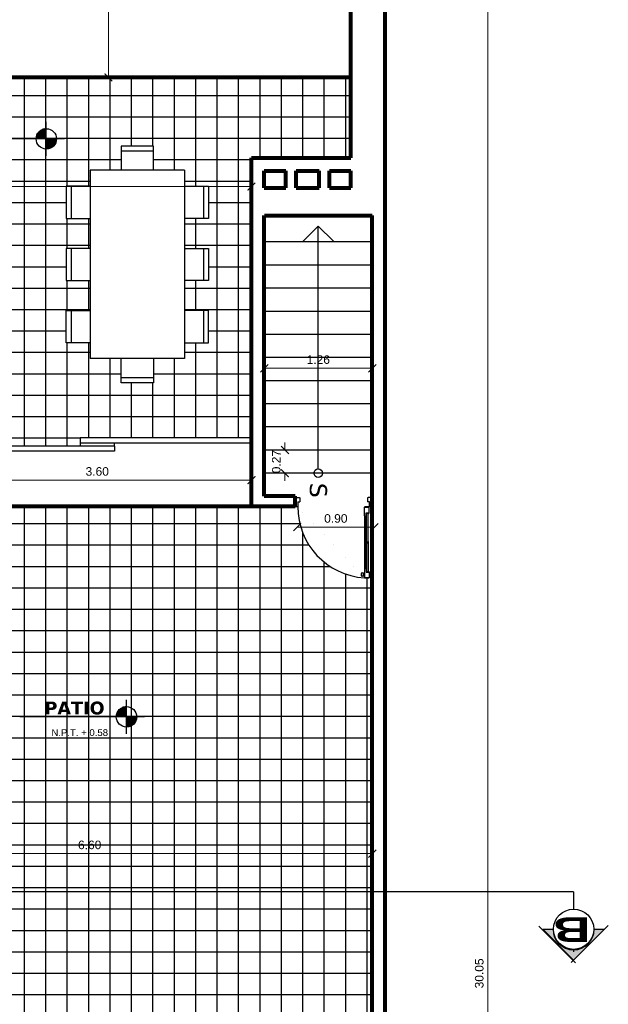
# Model space of a CAD drawing. Header units: inches. Extents: x -2.6 to 11.8, y -3.4 to 32.7.
# Tile 18 of 19: x 4.9 to 11.8, y 14.7 to 26.2. Entities that reach past the tile are written whole.
import ezdxf
from ezdxf.enums import TextEntityAlignment as Align

# ---------------------------------------------------------------- set-up
doc = ezdxf.new("R2010")
doc.units = ezdxf.units.IN
doc.header["$MEASUREMENT"] = 0
doc.linetypes.add('CONTINUA', pattern=[0])
for name, color, linetype in [('Cotas', 60, 'Continuous'), ('Flecha', 6, 'Continuous'), ('Gradas', 3, 'Continuous'), ('Linea de corte', 30, 'Continuous'), ('Mobiliario', 2, 'Continuous'), ('Niveles', 86, 'Continuous'), ('Paisaje', 132, 'Continuous'), ('Puerta corrediza', 2, 'Continuous'), ('Puertas', 1, 'Continuous'), ('Texto', 98, 'Continuous'), ('Textura piso', 8, 'Continuous')]:
    doc.layers.add(name, color=color, linetype=linetype)
doc.layers.add('Paredes', color=5, linetype='Continuous', lineweight=80)
doc.styles.add('SANSSERIFBOLD', font='sasb____.pfb', dxfattribs={"width": 0.85, "height": 0.6})
doc.styles.get("Standard").update_dxf_attribs({"font": 'arial.ttf'})
doc.styles.add('style1', font='arial.ttf')
doc.dimstyles.new('Cotas', dxfattribs={"dimtxt": 0.1, "dimasz": 0.09, "dimexe": 0.2, "dimexo": 0.4, "dimgap": 0.05, "dimtad": 1, "dimzin": 0, "dimdsep": 46, "dimtxsty": 'Standard', "dimblk": 'ARCHTICK', "dimcen": 0.09, "dimse1": 1, "dimse2": 1, "dimclrd": 60, "dimclre": 256, "dimadec": 0, "dimazin": 0, "dimtfac": 1, "dimtix": 1, "dimtofl": 0, "dimtmove": 1, "dimatfit": 3, "dimfxl": 0, "dimtolj": 1, "dimtzin": 0, "dimlwd": 9, "dimarcsym": 0})
pattern_1 = [(0, (-26.74984, -126.97242), (7e-17, 0.25), []), (90, (-26.74984, -126.97242), (-0.25, 7e-17), [])]

# ---------------------------------------------------------------- blocks, each defined once
blk = doc.blocks.new('Mesa')
at = {"layer": 'Mobiliario'}
for p, q in [((42.574, 39.86), (42.199, 39.86)), ((42.199, 39.86), (42.199, 39.579)), ((42.574, 39.801), (42.199, 39.801)), ((42.574, 39.579), (42.574, 39.86)), ((42.936, 39.579), (41.836, 39.579)), ((41.836, 39.579), (41.836, 37.379)), ((42.936, 39.579), (42.936, 37.379)), ((41.836, 39.392), (41.555, 39.392)), ((41.555, 39.392), (41.555, 39.016)), ((41.613, 39.392), (41.613, 39.016)), ((42.936, 39.392), (43.218, 39.392)), ((43.159, 39.392), (43.159, 39.016)), ((43.218, 39.392), (43.218, 39.016)), ((41.555, 39.016), (41.836, 39.016)), ((43.218, 39.016), (42.936, 39.016)), ((41.836, 38.666), (41.555, 38.666)), ((41.555, 38.666), (41.555, 38.291)), ((41.613, 38.666), (41.613, 38.291)), ((42.936, 38.666), (43.218, 38.666)), ((43.159, 38.666), (43.159, 38.291)), ((43.218, 38.666), (43.218, 38.291)), ((41.555, 38.291), (41.836, 38.291)), ((43.218, 38.291), (42.936, 38.291)), ((41.555, 37.565), (41.555, 37.941)), ((41.555, 37.941), (41.836, 37.941)), ((41.613, 37.941), (41.613, 37.565)), ((43.218, 37.941), (42.936, 37.941)), ((43.159, 37.941), (43.159, 37.565)), ((43.218, 37.565), (43.218, 37.941)), ((41.836, 37.565), (41.555, 37.565)), ((42.936, 37.565), (43.218, 37.565)), ((42.936, 37.379), (41.836, 37.379)), ((42.199, 37.097), (42.199, 37.379)), ((42.574, 37.379), (42.574, 37.097)), ((42.574, 37.156), (42.199, 37.156)), ((42.574, 37.097), (42.199, 37.097))]:
    blk.add_line(p, q, dxfattribs=at)
blk = doc.blocks.new('puerta2')
at = {"layer": 'Puertas'}
for p, q in [((150.338, 38.722), (150.338, 38.614)), ((150.338, 38.722), (150.385, 38.722)), ((150.338, 38.722), (150.338, 38.614)), ((150.338, 38.722), (150.385, 38.722)), ((150.369, 38.67), (150.369, 38.614)), ((150.369, 38.67), (150.392, 38.67)), ((150.369, 38.67), (150.369, 38.614)), ((150.369, 38.67), (150.392, 38.67)), ((150.371, 38.668), (150.371, 38.614)), ((150.373, 38.668), (150.371, 38.668)), ((150.371, 38.668), (150.371, 38.614)), ((150.373, 38.668), (150.371, 38.668)), ((150.373, 38.668), (150.373, 38.614)), ((150.373, 38.668), (150.373, 38.614)), ((150.385, 38.722), (150.392, 38.715)), ((150.385, 38.722), (150.392, 38.715)), ((150.392, 38.715), (150.392, 38.67)), ((150.392, 38.715), (150.392, 38.67)), ((151.191, 38.722), (151.184, 38.715)), ((151.191, 38.722), (151.184, 38.715)), ((151.184, 38.715), (151.184, 38.67)), ((151.184, 38.715), (151.184, 38.67)), ((151.206, 38.67), (151.184, 38.67)), ((151.206, 38.67), (151.184, 38.67)), ((151.238, 38.722), (151.191, 38.722)), ((151.238, 38.722), (151.191, 38.722)), ((151.206, 38.67), (151.206, 38.614)), ((151.206, 38.67), (151.206, 38.614)), ((151.238, 38.722), (151.238, 38.614)), ((151.238, 38.722), (151.238, 38.614)), ((150.338, 38.614), (150.369, 38.614)), ((150.338, 38.614), (150.369, 38.614)), ((150.371, 38.614), (150.373, 38.614)), ((150.371, 38.614), (150.373, 38.614)), ((150.375, 38.612), (150.375, 38.61)), ((150.375, 38.612), (150.429, 38.612)), ((150.375, 38.612), (150.375, 38.61)), ((150.375, 38.612), (150.429, 38.612)), ((150.429, 38.61), (150.375, 38.61)), ((150.429, 38.61), (150.375, 38.61)), ((150.375, 38.541), (150.375, 38.608)), ((150.429, 38.608), (150.375, 38.608)), ((150.375, 38.608), (150.429, 38.608)), ((150.375, 38.541), (150.375, 38.608)), ((150.429, 38.608), (150.375, 38.608)), ((150.375, 38.608), (150.429, 38.608)), ((150.408, 38.541), (150.375, 38.541)), ((150.408, 38.541), (150.375, 38.541)), ((150.382, 38.539), (150.375, 38.539)), ((150.382, 38.539), (150.375, 38.539)), ((150.382, 38.532), (150.382, 38.539)), ((150.382, 38.532), (150.382, 38.539)), ((150.385, 38.183), (150.385, 38.539)), ((150.385, 38.208), (150.385, 38.539)), ((150.385, 38.539), (150.406, 38.539)), ((150.406, 38.539), (150.385, 38.539)), ((150.385, 38.183), (150.385, 38.539)), ((150.385, 38.208), (150.385, 38.539)), ((150.385, 38.539), (150.406, 38.539)), ((150.406, 38.539), (150.385, 38.539)), ((150.406, 38.5), (150.406, 38.539)), ((150.406, 38.5), (150.406, 38.539)), ((150.408, 38.5), (150.408, 38.541)), ((150.408, 38.5), (150.408, 38.541)), ((150.429, 38.61), (150.429, 38.612)), ((150.429, 38.61), (150.429, 38.612)), ((150.429, 38.507), (150.429, 38.608)), ((150.429, 38.507), (150.429, 38.608)), ((151.238, 38.614), (151.206, 38.614)), ((151.238, 38.614), (151.206, 38.614)), ((150.406, 38.5), (150.405, 38.499)), ((150.406, 38.5), (150.405, 38.499)), ((150.406, 38.498), (150.405, 38.499)), ((150.406, 38.498), (150.405, 38.499)), ((150.406, 38.183), (150.406, 38.498)), ((150.406, 38.208), (150.406, 38.498)), ((150.406, 38.183), (150.406, 38.498)), ((150.406, 38.208), (150.406, 38.498)), ((150.423, 38.5), (150.408, 38.5)), ((150.423, 38.5), (150.408, 38.5)), ((150.413, 38.5), (150.413, 37.891)), ((150.413, 38.5), (150.413, 37.891)), ((150.419, 38.5), (150.419, 37.891)), ((150.419, 38.5), (150.419, 37.891)), ((150.423, 38.5), (150.429, 38.507)), ((150.423, 38.5), (150.429, 38.507)), ((150.426, 38.503), (150.426, 37.888)), ((150.426, 38.503), (150.426, 37.888)), ((150.428, 38.505), (150.428, 37.886)), ((150.428, 38.505), (150.428, 37.886)), ((150.429, 38.507), (150.429, 37.884)), ((150.429, 38.507), (150.429, 37.884)), ((150.385, 38.208), (150.385, 37.852)), ((150.385, 38.208), (150.385, 37.852)), ((150.385, 38.183), (150.385, 37.852)), ((150.385, 38.183), (150.385, 37.852)), ((150.406, 38.208), (150.406, 37.893)), ((150.406, 38.208), (150.406, 37.893)), ((150.406, 38.183), (150.406, 37.893)), ((150.406, 38.183), (150.406, 37.893)), ((150.341, 37.831), (150.341, 37.809)), ((150.341, 37.831), (150.341, 37.809)), ((150.359, 37.837), (150.35, 37.839)), ((150.359, 37.837), (150.35, 37.839)), ((150.359, 37.837), (150.359, 37.803)), ((150.359, 37.837), (150.359, 37.803)), ((150.359, 37.83), (150.365, 37.83)), ((150.359, 37.83), (150.365, 37.83)), ((150.365, 37.83), (150.365, 37.81)), ((150.365, 37.83), (150.365, 37.81)), ((150.371, 37.846), (150.375, 37.846)), ((150.371, 37.846), (150.375, 37.846)), ((150.382, 37.852), (150.375, 37.852)), ((150.382, 37.852), (150.375, 37.852)), ((150.408, 37.85), (150.375, 37.85)), ((150.375, 37.85), (150.375, 37.783)), ((150.408, 37.85), (150.375, 37.85)), ((150.375, 37.85), (150.375, 37.783)), ((150.382, 37.859), (150.382, 37.852)), ((150.382, 37.859), (150.382, 37.852)), ((150.385, 37.852), (150.406, 37.852)), ((150.406, 37.852), (150.385, 37.852)), ((150.385, 37.852), (150.406, 37.852)), ((150.406, 37.852), (150.385, 37.852)), ((150.406, 37.893), (150.405, 37.892)), ((150.406, 37.893), (150.405, 37.892)), ((150.406, 37.891), (150.405, 37.892)), ((150.406, 37.891), (150.405, 37.892)), ((150.406, 37.891), (150.406, 37.852)), ((150.406, 37.891), (150.406, 37.852)), ((150.408, 37.891), (150.408, 37.85)), ((150.423, 37.891), (150.408, 37.891)), ((150.408, 37.891), (150.408, 37.85)), ((150.423, 37.891), (150.408, 37.891)), ((150.423, 37.891), (150.429, 37.884)), ((150.423, 37.891), (150.429, 37.884)), ((150.429, 37.884), (150.429, 37.783)), ((150.429, 37.884), (150.429, 37.783)), ((150.434, 37.846), (150.429, 37.846)), ((150.434, 37.846), (150.429, 37.846)), ((150.446, 37.83), (150.44, 37.83)), ((150.44, 37.83), (150.44, 37.81)), ((150.446, 37.83), (150.44, 37.83)), ((150.44, 37.83), (150.44, 37.81)), ((150.446, 37.837), (150.457, 37.839)), ((150.446, 37.837), (150.457, 37.839)), ((150.446, 37.837), (150.446, 37.803)), ((150.446, 37.837), (150.446, 37.803)), ((150.466, 37.831), (150.466, 37.809)), ((150.466, 37.831), (150.466, 37.809)), ((150.341, 37.824), (150.338, 37.824)), ((150.338, 37.824), (150.338, 37.816)), ((150.341, 37.824), (150.338, 37.824)), ((150.338, 37.824), (150.338, 37.816)), ((150.338, 37.816), (150.341, 37.816)), ((150.338, 37.816), (150.341, 37.816)), ((150.341, 37.816), (150.341, 37.824)), ((150.341, 37.816), (150.341, 37.824)), ((150.359, 37.803), (150.35, 37.8)), ((150.359, 37.803), (150.35, 37.8)), ((150.359, 37.81), (150.365, 37.81)), ((150.359, 37.81), (150.365, 37.81)), ((150.371, 37.794), (150.375, 37.794)), ((150.371, 37.794), (150.375, 37.794)), ((150.429, 37.783), (150.375, 37.783)), ((150.375, 37.783), (150.429, 37.783)), ((150.429, 37.783), (150.375, 37.783)), ((150.375, 37.783), (150.429, 37.783)), ((150.434, 37.794), (150.429, 37.794)), ((150.434, 37.794), (150.429, 37.794)), ((150.446, 37.81), (150.44, 37.81)), ((150.446, 37.81), (150.44, 37.81)), ((150.446, 37.803), (150.457, 37.8)), ((150.446, 37.803), (150.457, 37.8))]:
    blk.add_line(p, q, dxfattribs=at)
at = {"layer": 'Puertas', "extrusion": (0, 0, -1)}
for centre, major_axis, start_param, end_param in [((150.373, 38.612), (0.00153, 0.00153), -1.570796, 4.712389), ((150.373, 38.612), (0.00153, 0.00153), -1.570796, 4.712389), ((150.382, 38.539), (0.00485, 0.00485), 2.356194, 3.926991), ((150.382, 38.539), (0.00485, 0.00485), 2.356194, 3.926991), ((150.377, 38.611), (-0.587, 0.587), 2.35245, 3.863557), ((150.349, 37.831), (0.00575, 0.00575), 3.926991, 5.579394), ((150.349, 37.831), (0.00575, 0.00575), 3.926991, 5.579394), ((150.345, 37.846), (-0.0182, 0.0182), 2.357943, 3.03977), ((150.345, 37.846), (-0.0182, 0.0182), 2.357943, 3.03977), ((150.382, 37.852), (-0.00485, 0.00485), 5.497787, 7.068583), ((150.382, 37.852), (-0.00485, 0.00485), 5.497787, 7.068583), ((150.46, 37.846), (-0.0182, 0.0182), 4.814212, 5.496038), ((150.46, 37.846), (-0.0182, 0.0182), 4.814212, 5.496038), ((150.458, 37.831), (-0.00575, 0.00575), 0.703791, 2.356194), ((150.458, 37.831), (-0.00575, 0.00575), 0.703791, 2.356194), ((150.349, 37.809), (-0.00575, 0.00575), 3.845384, 5.497787), ((150.349, 37.809), (-0.00575, 0.00575), 3.845384, 5.497787), ((150.345, 37.794), (-0.0182, 0.0182), 1.672619, 2.354446), ((150.345, 37.794), (-0.0182, 0.0182), 1.672619, 2.354446), ((150.46, 37.794), (-0.0182, 0.0182), 5.499536, 6.181362), ((150.46, 37.794), (-0.0182, 0.0182), 5.499536, 6.181362), ((150.458, 37.809), (-0.00575, 0.00575), 2.356194, 4.008598), ((150.458, 37.809), (-0.00575, 0.00575), 2.356194, 4.008598)]:
    blk.add_ellipse(centre, major_axis=major_axis, ratio=1, start_param=start_param, end_param=end_param, dxfattribs=at)
blk = doc.blocks.new('ppuerta closet')
at = {"layer": 'Puerta corrediza'}
for p, q in [((149.8527, 30.2098), (150.8493, 30.2098)), ((149.8527, 30.1798), (149.8527, 30.2098)), ((150.8493, 30.2098), (150.8493, 30.1798)), ((149.0561, 30.1298), (149.0561, 30.1598)), ((150.0527, 30.1598), (149.0561, 30.1598)), ((150.0527, 30.1298), (149.0561, 30.1298)), ((149.8527, 30.1798), (150.8493, 30.1798)), ((150.0527, 30.1298), (150.0527, 30.1598))]:
    blk.add_line(p, q, dxfattribs=at)
blk = doc.blocks.new('Nivel')
at = {"layer": 'Niveles'}
for p, q in [((46.512, 32.297), (46.512, 32.695)), ((46.512, 32.539), (46.401, 32.539)), ((46.512, 32.544), (46.403, 32.544)), ((46.404, 32.546), (46.404, 32.496)), ((46.512, 32.549), (46.405, 32.549)), ((46.512, 32.554), (46.408, 32.554)), ((46.409, 32.555), (46.409, 32.496)), ((46.512, 32.559), (46.411, 32.559)), ((46.512, 32.564), (46.414, 32.564)), ((46.414, 32.563), (46.414, 32.496)), ((46.512, 32.569), (46.418, 32.569)), ((46.419, 32.57), (46.419, 32.496)), ((46.512, 32.574), (46.422, 32.574)), ((46.423, 32.576), (46.423, 32.496)), ((46.512, 32.579), (46.427, 32.579)), ((46.428, 32.581), (46.428, 32.496)), ((46.512, 32.584), (46.432, 32.584)), ((46.433, 32.586), (46.433, 32.496)), ((46.438, 32.59), (46.438, 32.496)), ((46.512, 32.589), (46.438, 32.589)), ((46.443, 32.593), (46.443, 32.496)), ((46.512, 32.594), (46.444, 32.594)), ((46.448, 32.597), (46.448, 32.496)), ((46.512, 32.599), (46.452, 32.599)), ((46.453, 32.6), (46.453, 32.496)), ((46.458, 32.602), (46.458, 32.496)), ((46.512, 32.604), (46.462, 32.604)), ((46.463, 32.605), (46.463, 32.496)), ((46.468, 32.607), (46.468, 32.496)), ((46.473, 32.609), (46.473, 32.496)), ((46.512, 32.609), (46.474, 32.609)), ((46.478, 32.61), (46.478, 32.496)), ((46.483, 32.612), (46.483, 32.496)), ((46.488, 32.613), (46.488, 32.496)), ((46.493, 32.614), (46.493, 32.496)), ((46.512, 32.614), (46.495, 32.614)), ((46.498, 32.614), (46.498, 32.496)), ((46.503, 32.615), (46.503, 32.496)), ((46.508, 32.615), (46.508, 32.496)), ((46.723, 32.496), (45.205, 32.496)), ((46.512, 32.51), (46.393, 32.51)), ((46.512, 32.505), (46.393, 32.505)), ((46.512, 32.5), (46.393, 32.5)), ((46.512, 32.515), (46.394, 32.515)), ((46.394, 32.511), (46.394, 32.496)), ((46.512, 32.52), (46.395, 32.52)), ((46.512, 32.525), (46.396, 32.525)), ((46.512, 32.53), (46.398, 32.53)), ((46.512, 32.534), (46.399, 32.534)), ((46.399, 32.533), (46.399, 32.496)), ((46.631, 32.495), (46.512, 32.495)), ((46.631, 32.49), (46.512, 32.49)), ((46.631, 32.485), (46.512, 32.485)), ((46.63, 32.48), (46.512, 32.48)), ((46.629, 32.475), (46.512, 32.475)), ((46.628, 32.47), (46.512, 32.47)), ((46.627, 32.465), (46.512, 32.465)), ((46.626, 32.46), (46.512, 32.46)), ((46.624, 32.455), (46.512, 32.455)), ((46.622, 32.45), (46.512, 32.45)), ((46.62, 32.445), (46.512, 32.445)), ((46.617, 32.44), (46.512, 32.44)), ((46.615, 32.435), (46.512, 32.435)), ((46.612, 32.43), (46.512, 32.43)), ((46.608, 32.425), (46.512, 32.425)), ((46.513, 32.496), (46.513, 32.377)), ((46.518, 32.496), (46.518, 32.377)), ((46.523, 32.496), (46.523, 32.377)), ((46.528, 32.496), (46.528, 32.378)), ((46.533, 32.496), (46.533, 32.378)), ((46.538, 32.496), (46.538, 32.379)), ((46.543, 32.496), (46.543, 32.381)), ((46.548, 32.496), (46.548, 32.382)), ((46.553, 32.496), (46.553, 32.384)), ((46.558, 32.496), (46.558, 32.386)), ((46.563, 32.496), (46.563, 32.388)), ((46.568, 32.496), (46.568, 32.39)), ((46.573, 32.496), (46.573, 32.393)), ((46.578, 32.496), (46.578, 32.396)), ((46.583, 32.496), (46.583, 32.4)), ((46.588, 32.496), (46.588, 32.403)), ((46.593, 32.496), (46.593, 32.408)), ((46.597, 32.496), (46.597, 32.413)), ((46.602, 32.496), (46.602, 32.418)), ((46.607, 32.496), (46.607, 32.424)), ((46.612, 32.496), (46.612, 32.431)), ((46.617, 32.496), (46.617, 32.44)), ((46.622, 32.496), (46.622, 32.45)), ((46.627, 32.496), (46.627, 32.465)), ((46.604, 32.42), (46.512, 32.42)), ((46.6, 32.415), (46.512, 32.415)), ((46.595, 32.41), (46.512, 32.41)), ((46.59, 32.405), (46.512, 32.405)), ((46.583, 32.4), (46.512, 32.4)), ((46.576, 32.395), (46.512, 32.395)), ((46.568, 32.39), (46.512, 32.39)), ((46.557, 32.385), (46.512, 32.385)), ((46.542, 32.38), (46.512, 32.38))]:
    blk.add_line(p, q, dxfattribs=at)
blk.add_circle((46.512, 32.496), 0.119, dxfattribs=at)
blk = doc.blocks.new('Nivel2')
at = {"layer": 'Niveles'}
for p, q in [((46.512, 32.297), (46.512, 32.695)), ((46.512, 32.539), (46.401, 32.539)), ((46.512, 32.544), (46.403, 32.544)), ((46.404, 32.546), (46.404, 32.496)), ((46.512, 32.549), (46.405, 32.549)), ((46.512, 32.554), (46.408, 32.554)), ((46.409, 32.555), (46.409, 32.496)), ((46.512, 32.559), (46.411, 32.559)), ((46.512, 32.564), (46.414, 32.564)), ((46.414, 32.563), (46.414, 32.496)), ((46.512, 32.569), (46.418, 32.569)), ((46.419, 32.57), (46.419, 32.496)), ((46.512, 32.574), (46.422, 32.574)), ((46.423, 32.576), (46.423, 32.496)), ((46.512, 32.579), (46.427, 32.579)), ((46.428, 32.581), (46.428, 32.496)), ((46.512, 32.584), (46.432, 32.584)), ((46.433, 32.586), (46.433, 32.496)), ((46.438, 32.59), (46.438, 32.496)), ((46.512, 32.589), (46.438, 32.589)), ((46.443, 32.593), (46.443, 32.496)), ((46.512, 32.594), (46.444, 32.594)), ((46.448, 32.597), (46.448, 32.496)), ((46.512, 32.599), (46.452, 32.599)), ((46.453, 32.6), (46.453, 32.496)), ((46.458, 32.602), (46.458, 32.496)), ((46.512, 32.604), (46.462, 32.604)), ((46.463, 32.605), (46.463, 32.496)), ((46.468, 32.607), (46.468, 32.496)), ((46.473, 32.609), (46.473, 32.496)), ((46.512, 32.609), (46.474, 32.609)), ((46.478, 32.61), (46.478, 32.496)), ((46.483, 32.612), (46.483, 32.496)), ((46.488, 32.613), (46.488, 32.496)), ((46.493, 32.614), (46.493, 32.496)), ((46.512, 32.614), (46.495, 32.614)), ((46.498, 32.614), (46.498, 32.496)), ((46.503, 32.615), (46.503, 32.496)), ((46.508, 32.615), (46.508, 32.496)), ((46.723, 32.496), (45.266, 32.496)), ((46.512, 32.51), (46.393, 32.51)), ((46.512, 32.505), (46.393, 32.505)), ((46.512, 32.5), (46.393, 32.5)), ((46.512, 32.515), (46.394, 32.515)), ((46.394, 32.511), (46.394, 32.496)), ((46.512, 32.52), (46.395, 32.52)), ((46.512, 32.525), (46.396, 32.525)), ((46.512, 32.53), (46.398, 32.53)), ((46.512, 32.534), (46.399, 32.534)), ((46.399, 32.533), (46.399, 32.496)), ((46.631, 32.495), (46.512, 32.495)), ((46.631, 32.49), (46.512, 32.49)), ((46.631, 32.485), (46.512, 32.485)), ((46.63, 32.48), (46.512, 32.48)), ((46.629, 32.475), (46.512, 32.475)), ((46.628, 32.47), (46.512, 32.47)), ((46.627, 32.465), (46.512, 32.465)), ((46.626, 32.46), (46.512, 32.46)), ((46.624, 32.455), (46.512, 32.455)), ((46.622, 32.45), (46.512, 32.45)), ((46.62, 32.445), (46.512, 32.445)), ((46.617, 32.44), (46.512, 32.44)), ((46.615, 32.435), (46.512, 32.435)), ((46.612, 32.43), (46.512, 32.43)), ((46.608, 32.425), (46.512, 32.425)), ((46.513, 32.496), (46.513, 32.377)), ((46.518, 32.496), (46.518, 32.377)), ((46.523, 32.496), (46.523, 32.377)), ((46.528, 32.496), (46.528, 32.378)), ((46.533, 32.496), (46.533, 32.378)), ((46.538, 32.496), (46.538, 32.379)), ((46.543, 32.496), (46.543, 32.381)), ((46.548, 32.496), (46.548, 32.382)), ((46.553, 32.496), (46.553, 32.384)), ((46.558, 32.496), (46.558, 32.386)), ((46.563, 32.496), (46.563, 32.388)), ((46.568, 32.496), (46.568, 32.39)), ((46.573, 32.496), (46.573, 32.393)), ((46.578, 32.496), (46.578, 32.396)), ((46.583, 32.496), (46.583, 32.4)), ((46.588, 32.496), (46.588, 32.403)), ((46.593, 32.496), (46.593, 32.408)), ((46.597, 32.496), (46.597, 32.413)), ((46.602, 32.496), (46.602, 32.418)), ((46.607, 32.496), (46.607, 32.424)), ((46.612, 32.496), (46.612, 32.431)), ((46.617, 32.496), (46.617, 32.44)), ((46.622, 32.496), (46.622, 32.45)), ((46.627, 32.496), (46.627, 32.465)), ((46.604, 32.42), (46.512, 32.42)), ((46.6, 32.415), (46.512, 32.415)), ((46.595, 32.41), (46.512, 32.41)), ((46.59, 32.405), (46.512, 32.405)), ((46.583, 32.4), (46.512, 32.4)), ((46.576, 32.395), (46.512, 32.395)), ((46.568, 32.39), (46.512, 32.39)), ((46.557, 32.385), (46.512, 32.385)), ((46.542, 32.38), (46.512, 32.38))]:
    blk.add_line(p, q, dxfattribs=at)
blk.add_circle((46.512, 32.496), 0.119, dxfattribs=at)
blk = doc.blocks.new('_ArchTick')
at = {"color": 0, "linetype": 'ByBlock', "const_width": 0.15}
blk.add_lwpolyline([(-0.5, -0.5), (0.5, 0.5)], dxfattribs=at)
blk = doc.blocks.new('*D105')
at = {"layer": 'Cotas', "color": 60, "linetype": 'CONTINUA', "lineweight": 9, "transparency": 16777216}
blk.add_line((10.41, 30.05), (10.41, 0), dxfattribs=at)
at = {"layer": 'Defpoints', "color": 0, "transparency": 16777216}
for p in [(10.41, 30.05), (10.41, 0), (10.41, 0)]:
    blk.add_point(p, dxfattribs=at)
at = {"layer": 'Cotas', "color": 60, "lineweight": 9, "transparency": 16777216, "xscale": 0.09, "yscale": 0.09, "zscale": 0.09}
for p, rotation in [((10.41, 30.05), 90), ((10.41, 0), 270)]:
    blk.add_blockref('_ArchTick', p, dxfattribs=dict(at, rotation=rotation))
at = {"layer": 'Cotas', "color": 0, "transparency": 16777216, "insert": (10.309, 15.025), "char_height": 0.1, "attachment_point": 5, "rotation": 90}
blk.add_mtext('\\A1;30.05', dxfattribs=at)
blk = doc.blocks.new('*D111')
at = {"layer": 'Cotas', "color": 60, "linetype": 'CONTINUA', "lineweight": 9, "transparency": 16777216}
blk.add_line((4.05, 20.785), (7.65, 20.785), dxfattribs=at)
at = {"layer": 'Defpoints', "color": 0, "transparency": 16777216}
for p in [(4.05, 20.785), (7.65, 20.785), (7.65, 20.785)]:
    blk.add_point(p, dxfattribs=at)
at = {"layer": 'Cotas', "color": 60, "lineweight": 9, "transparency": 16777216, "xscale": 0.09, "yscale": 0.09, "zscale": 0.09, "rotation": 180}
blk.add_blockref('_ArchTick', (4.05, 20.785), dxfattribs=at)
at = {"layer": 'Cotas', "color": 60, "lineweight": 9, "transparency": 16777216, "xscale": 0.09, "yscale": 0.09, "zscale": 0.09}
blk.add_blockref('_ArchTick', (7.65, 20.785), dxfattribs=at)
at = {"layer": 'Cotas', "color": 0, "transparency": 16777216, "insert": (5.85, 20.886), "char_height": 0.1, "attachment_point": 5}
blk.add_mtext('\\A1;3.60', dxfattribs=at)
blk = doc.blocks.new('*D143')
at = {"layer": 'Cotas', "color": 60, "linetype": 'CONTINUA', "lineweight": 9, "transparency": 16777216}
blk.add_line((2.464, 16.424), (9.06, 16.424), dxfattribs=at)
at = {"layer": 'Defpoints', "color": 0, "transparency": 16777216}
for p in [(2.464, 16.424), (9.06, 16.424), (9.06, 16.424)]:
    blk.add_point(p, dxfattribs=at)
at = {"layer": 'Cotas', "color": 60, "lineweight": 9, "transparency": 16777216, "xscale": 0.09, "yscale": 0.09, "zscale": 0.09, "rotation": 180}
blk.add_blockref('_ArchTick', (2.464, 16.424), dxfattribs=at)
at = {"layer": 'Cotas', "color": 60, "lineweight": 9, "transparency": 16777216, "xscale": 0.09, "yscale": 0.09, "zscale": 0.09}
blk.add_blockref('_ArchTick', (9.06, 16.424), dxfattribs=at)
at = {"layer": 'Cotas', "color": 0, "transparency": 16777216, "insert": (5.762, 16.525), "char_height": 0.1, "attachment_point": 5}
blk.add_mtext('\\A1;6.60', dxfattribs=at)
blk = doc.blocks.new('*D144')
at = {"layer": 'Cotas', "color": 60, "linetype": 'CONTINUA', "lineweight": 9, "transparency": 16777216}
blk.add_line((0.396, 24.213), (7.65, 24.213), dxfattribs=at)
at = {"layer": 'Defpoints', "color": 0, "transparency": 16777216}
for p in [(0.396, 24.213), (7.65, 24.213), (7.65, 24.213)]:
    blk.add_point(p, dxfattribs=at)
at = {"layer": 'Cotas', "color": 60, "lineweight": 9, "transparency": 16777216, "xscale": 0.09, "yscale": 0.09, "zscale": 0.09, "rotation": 180}
blk.add_blockref('_ArchTick', (0.396, 24.213), dxfattribs=at)
at = {"layer": 'Cotas', "color": 60, "lineweight": 9, "transparency": 16777216, "xscale": 0.09, "yscale": 0.09, "zscale": 0.09}
blk.add_blockref('_ArchTick', (7.65, 24.213), dxfattribs=at)
at = {"layer": 'Cotas', "color": 0, "transparency": 16777216, "insert": (4.023, 24.315), "char_height": 0.1, "attachment_point": 5}
blk.add_mtext('\\A1;7.25', dxfattribs=at)
blk = doc.blocks.new('*D145')
at = {"layer": 'Cotas', "color": 60, "linetype": 'CONTINUA', "lineweight": 9, "transparency": 16777216}
for p, q in [((8.041, 21.136), (8.041, 21.226)), ((8.041, 20.866), (8.041, 20.776))]:
    blk.add_line(p, q, dxfattribs=at)
at = {"layer": 'Defpoints', "color": 0, "transparency": 16777216}
for p in [(8.041, 21.136), (8.041, 21.136), (8.041, 20.866)]:
    blk.add_point(p, dxfattribs=at)
at = {"layer": 'Cotas', "color": 60, "lineweight": 9, "transparency": 16777216, "xscale": 0.09, "yscale": 0.09, "zscale": 0.09}
for p, rotation in [((8.041, 21.136), 270), ((8.041, 20.866), 90)]:
    blk.add_blockref('_ArchTick', p, dxfattribs=dict(at, rotation=rotation))
at = {"layer": 'Cotas', "color": 0, "transparency": 16777216, "insert": (7.94, 21.001), "char_height": 0.1, "attachment_point": 5, "rotation": 90}
blk.add_mtext('\\A1;0.27', dxfattribs=at)
blk = doc.blocks.new('*D146')
at = {"layer": 'Cotas', "color": 60, "linetype": 'CONTINUA', "lineweight": 9, "transparency": 16777216}
blk.add_line((8.185, 20.236), (9.085, 20.236), dxfattribs=at)
at = {"layer": 'Defpoints', "color": 0, "transparency": 16777216}
for p in [(8.185, 20.236), (9.085, 20.236), (9.085, 20.236)]:
    blk.add_point(p, dxfattribs=at)
at = {"layer": 'Cotas', "color": 60, "lineweight": 9, "transparency": 16777216, "xscale": 0.09, "yscale": 0.09, "zscale": 0.09, "rotation": 180}
blk.add_blockref('_ArchTick', (8.185, 20.236), dxfattribs=at)
at = {"layer": 'Cotas', "color": 60, "lineweight": 9, "transparency": 16777216, "xscale": 0.09, "yscale": 0.09, "zscale": 0.09}
blk.add_blockref('_ArchTick', (9.085, 20.236), dxfattribs=at)
at = {"layer": 'Cotas', "color": 0, "transparency": 16777216, "insert": (8.635, 20.337), "char_height": 0.1, "attachment_point": 5}
blk.add_mtext('\\A1;0.90', dxfattribs=at)
blk = doc.blocks.new('*D147')
at = {"layer": 'Cotas', "color": 60, "linetype": 'CONTINUA', "lineweight": 9, "transparency": 16777216}
blk.add_line((7.8, 22.091), (9.06, 22.091), dxfattribs=at)
at = {"layer": 'Defpoints', "color": 0, "transparency": 16777216}
for p in [(7.8, 22.091), (9.06, 22.091), (9.06, 22.091)]:
    blk.add_point(p, dxfattribs=at)
at = {"layer": 'Cotas', "color": 60, "lineweight": 9, "transparency": 16777216, "xscale": 0.09, "yscale": 0.09, "zscale": 0.09, "rotation": 180}
blk.add_blockref('_ArchTick', (7.8, 22.091), dxfattribs=at)
at = {"layer": 'Cotas', "color": 60, "lineweight": 9, "transparency": 16777216, "xscale": 0.09, "yscale": 0.09, "zscale": 0.09}
blk.add_blockref('_ArchTick', (9.06, 22.091), dxfattribs=at)
at = {"layer": 'Cotas', "color": 0, "transparency": 16777216, "insert": (8.43, 22.192), "char_height": 0.1, "attachment_point": 5}
blk.add_mtext('\\A1;1.26', dxfattribs=at)
blk = doc.blocks.new('*D148')
at = {"layer": 'Cotas', "color": 60, "linetype": 'CONTINUA', "lineweight": 9, "transparency": 16777216}
blk.add_line((5.981, 25.487), (5.981, 29.75), dxfattribs=at)
at = {"layer": 'Defpoints', "color": 0, "transparency": 16777216}
for p in [(5.981, 29.75), (5.981, 29.75), (5.981, 25.487)]:
    blk.add_point(p, dxfattribs=at)
at = {"layer": 'Cotas', "color": 60, "lineweight": 9, "transparency": 16777216, "xscale": 0.09, "yscale": 0.09, "zscale": 0.09}
for p, rotation in [((5.981, 29.75), 90), ((5.981, 25.487), 270)]:
    blk.add_blockref('_ArchTick', p, dxfattribs=dict(at, rotation=rotation))
at = {"layer": 'Cotas', "color": 0, "transparency": 16777216, "insert": (5.88, 27.618), "char_height": 0.1, "attachment_point": 5, "rotation": 90}
blk.add_mtext('\\A1;4.26', dxfattribs=at)
blk = doc.blocks.new('corte 2')
at = {"layer": 'Cotas', "linetype": 'ByBlock'}
blk.add_hatch(color=256, dxfattribs=at).paths.add_polyline_path([(29.39, 30.862), (29.029, 30.501), (29.15, 30.501, -1), (29.63, 30.501), (29.751, 30.501)])
at = {"layer": 'Cotas', "color": 3, "linetype": 'Continuous'}
for p, q in [((28.985, 30.457), (29.418, 30.89)), ((29.795, 30.466), (29.366, 30.895))]:
    blk.add_line(p, q, dxfattribs=at)
at = {"layer": 'Cotas', "color": 3}
for p, q in [((29.029, 30.501), (29.39, 30.862)), ((29.39, 30.862), (29.751, 30.501)), ((29.15, 30.501), (29.029, 30.501)), ((29.751, 30.501), (29.63, 30.501))]:
    blk.add_line(p, q, dxfattribs=at)
at = {"layer": 'Cotas', "color": 3, "linetype": 'Continuous'}
blk.add_circle((29.39, 30.501), 0.235, dxfattribs=at)
at = {"layer": 'Cotas', "color": 3}
blk.add_arc((29.39, 30.501), 0.24, 0, 180, dxfattribs=at)
at = {"layer": 'Cotas', "color": 3, "style": 'SANSSERIFBOLD', "width": 1.5}
blk.add_text('B', height=0.288, dxfattribs=at).set_placement((29.411, 30.362), align=Align.CENTER)

msp = doc.modelspace()

# ---------------------------------------------------------------- hatches: boundary and pattern name
at = {"layer": 'Textura piso'}
h = msp.add_hatch(dxfattribs=at)
h.set_pattern_fill('ANSI37', color=256, scale=2, angle=315, style=0)
h.set_pattern_definition(pattern_1)
edge = h.paths.add_edge_path()
edge.add_line((5.649, 21.182), (5.649, 21.222))
edge.add_line((5.649, 21.222), (5.649, 21.283))
edge.add_line((5.649, 21.283), (7.65, 21.283))
edge.add_line((7.65, 21.283), (7.65, 21.283))
edge.add_line((7.65, 21.283), (7.65, 21.283))
edge.add_line((7.65, 21.283), (7.65, 24.547))
edge.add_line((7.65, 24.547), (8.81, 24.547))
edge.add_line((8.81, 24.547), (8.81, 25.487))
edge.add_line((8.81, 25.487), (0.396, 25.487))
edge.add_line((0.396, 25.487), (0.396, 20.57))
edge.add_line((0.396, 20.57), (0.423, 20.57))
edge.add_ellipse((0.432, 20.572), major_axis=(0.00153, -0.00153), ratio=1, start_angle=90, end_angle=405, ccw=False)
edge.add_line((0.434, 20.574), (0.434, 20.649))
edge.add_ellipse((0.441, 20.645), major_axis=(0.00485, -0.00485), ratio=1, start_angle=135, end_angle=225, ccw=False)
edge.add_line((0.443, 20.653), (0.443, 21.001))
edge.add_line((0.443, 21.001), (0.443, 21.324))
edge.add_ellipse((0.441, 21.332), major_axis=(0.00485, 0.00485), ratio=1, start_angle=135, end_angle=225, ccw=False)
edge.add_line((0.434, 21.328), (0.434, 21.401))
edge.add_line((0.434, 21.401), (0.488, 21.401))
edge.add_ellipse((0.435, 20.573), major_axis=(0.799, -0.377), ratio=0.930335, start_angle=28.1853, end_angle=110.2637, ccw=False)
edge.add_ellipse((2.175, 20.573), major_axis=(0.799, 0.377), ratio=0.930335, start_angle=69.7363, end_angle=151.8147, ccw=False)
edge.add_line((2.122, 21.401), (2.176, 21.401))
edge.add_line((2.176, 21.401), (2.176, 21.328))
edge.add_ellipse((2.17, 21.332), major_axis=(0.00485, 0.00485), ratio=1, start_angle=225, end_angle=315)
edge.add_line((2.167, 21.324), (2.167, 21.001))
edge.add_line((2.167, 21.001), (2.167, 20.976))
edge.add_line((2.167, 20.976), (2.167, 20.653))
edge.add_ellipse((2.17, 20.645), major_axis=(0.00485, 0.00485), ratio=1, start_angle=-45, end_angle=45)
edge.add_line((2.176, 20.649), (2.176, 20.576))
edge.add_line((2.176, 20.576), (2.176, 20.57))
edge.add_line((2.176, 20.57), (2.181, 20.57))
edge.add_line((2.181, 20.57), (2.181, 20.514))
edge.add_line((2.181, 20.514), (2.16, 20.514))
edge.add_line((2.16, 20.514), (2.16, 20.469))
edge.add_line((2.16, 20.469), (2.167, 20.462))
edge.add_line((2.167, 20.462), (2.214, 20.462))
edge.add_line((2.214, 20.462), (2.214, 20.57))
edge.add_line((2.214, 20.57), (2.214, 21.872))
edge.add_line((2.214, 21.872), (2.334, 21.872))
edge.add_line((2.334, 21.872), (2.334, 21.372))
edge.add_line((2.334, 21.372), (4.05, 21.372))
edge.add_line((4.05, 21.372), (4.05, 21.182))
edge.add_line((4.05, 21.182), (5.649, 21.182))
h.paths.add_polyline_path([(3.751, 24.09), (3.751, 23.49), (2.651, 23.49), (2.651, 24.09)], flags=16)
h.paths.add_polyline_path([(5.487, 24.217), (5.768, 24.217), (5.768, 24.404), (6.131, 24.404), (6.131, 24.685), (6.506, 24.685), (6.506, 24.404), (6.868, 24.404), (6.868, 24.217), (7.15, 24.217), (7.15, 23.841), (6.868, 23.841), (6.868, 23.491), (7.15, 23.491), (7.15, 23.116), (6.868, 23.116), (6.868, 22.766), (7.15, 22.766), (7.15, 22.39), (6.868, 22.39), (6.868, 22.204), (6.506, 22.204), (6.506, 21.922), (6.131, 21.922), (6.131, 22.204), (5.768, 22.204), (5.768, 22.39), (5.487, 22.39), (5.487, 22.766), (5.768, 22.766), (5.768, 23.116), (5.487, 23.116), (5.487, 23.491), (5.768, 23.491), (5.768, 23.841), (5.487, 23.841)], flags=16)
h.paths.add_polyline_path([(4.487, 23.19), (4.487, 22.39), (1.987, 22.39), (1.987, 23.19)], flags=16)
h.paths.add_polyline_path([(2.351, 24.09), (2.351, 23.49), (1.901, 23.49), (1.901, 24.09)], flags=16)
h.paths.add_polyline_path([(4.205, 24.669), (4.893, 24.669), (4.893, 24.548), (4.205, 24.548)], flags=24)
h.paths.add_polyline_path([(3.92, 24.98), (5.156, 24.98), (5.156, 24.748), (3.92, 24.748)], flags=24)
h = msp.add_hatch(dxfattribs=at)
h.set_pattern_fill('ANSI37', color=256, scale=2, angle=315, style=0)
h.set_pattern_definition(pattern_1)
edge = h.paths.add_edge_path()
edge.add_line((9.06, 13.864), (9.06, 19.666))
edge.add_ellipse((9.048, 19.67), major_axis=(0.00575, 0.00575), ratio=1, start_angle=220.3243, end_angle=315, ccw=False)
edge.add_line((9.048, 19.662), (9.032, 19.666))
edge.add_line((9.032, 19.666), (9.032, 19.671))
edge.add_ellipse((9.052, 19.655), major_axis=(0.0182, 0.0182), ratio=1, start_angle=95.834, end_angle=134.8998)
edge.add_line((9.026, 19.655), (9.022, 19.655))
edge.add_line((9.022, 19.655), (9.022, 19.645))
edge.add_line((9.022, 19.645), (8.968, 19.645))
edge.add_ellipse((9.021, 20.473), major_axis=(0.587, 0.587), ratio=1, start_angle=134.7855, end_angle=221.3655, ccw=False)
edge.add_line((8.191, 20.476), (8.16, 20.476))
edge.add_line((8.16, 20.476), (7.65, 20.476))
edge.add_line((7.65, 20.476), (2.464, 20.476))
edge.add_line((2.464, 20.476), (2.464, 20.304))
edge.add_line((2.464, 20.304), (2.464, 20.044))
edge.add_line((2.464, 20.044), (2.464, 19.854))
edge.add_line((2.464, 19.854), (2.464, 19.594))
edge.add_line((2.464, 19.594), (2.464, 19.414))
edge.add_line((2.464, 19.414), (2.464, 19.154))
edge.add_line((2.464, 19.154), (2.464, 18.974))
edge.add_line((2.464, 18.974), (2.464, 18.714))
edge.add_line((2.464, 18.714), (2.464, 18.534))
edge.add_line((2.464, 18.534), (2.464, 18.274))
edge.add_line((2.464, 18.274), (2.464, 18.094))
edge.add_line((2.464, 18.094), (2.464, 17.834))
edge.add_line((2.464, 17.834), (2.464, 17.654))
edge.add_line((2.464, 17.654), (2.464, 17.394))
edge.add_line((2.464, 17.394), (2.464, 17.214))
edge.add_line((2.464, 17.214), (2.464, 16.954))
edge.add_line((2.464, 16.954), (2.464, 16.774))
edge.add_line((2.464, 16.774), (2.464, 16.514))
edge.add_line((2.464, 16.514), (2.464, 16.334))
edge.add_line((2.464, 16.334), (2.464, 16.074))
edge.add_line((2.464, 16.074), (2.464, 15.894))
edge.add_line((2.464, 15.894), (2.464, 15.634))
edge.add_line((2.464, 15.634), (2.464, 15.454))
edge.add_line((2.464, 15.454), (2.464, 15.194))
edge.add_line((2.464, 15.194), (2.464, 15.014))
edge.add_line((2.464, 15.014), (2.464, 14.754))
edge.add_line((2.464, 14.754), (2.464, 14.574))
edge.add_line((2.464, 14.574), (2.464, 14.314))
edge.add_line((2.464, 14.314), (2.464, 14.134))
edge.add_line((2.464, 14.134), (2.464, 13.864))
edge.add_line((2.464, 13.864), (5.312, 13.864))
edge.add_line((5.312, 13.864), (9.06, 13.864))
h.paths.add_polyline_path([(5.295, 17.897), (5.983, 17.897), (5.983, 17.776), (5.295, 17.776)], flags=24)
h.paths.add_polyline_path([(5.196, 18.237), (5.982, 18.237), (5.982, 18.005), (5.196, 18.005)], flags=24)

# ---------------------------------------------------------------- linework, layer by layer
at = {"layer": 'Flecha'}
for p, q in [((8.43, 23.752), (8.253, 23.575)), ((8.43, 20.916), (8.43, 23.752)), ((8.43, 23.752), (8.607, 23.575))]:
    msp.add_line(p, q, dxfattribs=at)
msp.add_circle((8.43, 20.866), 0.05, dxfattribs=at)
at = {"layer": 'Gradas'}
for p, q in [((9.06, 23.566), (7.8, 23.566)), ((9.06, 23.296), (7.8, 23.296)), ((9.06, 23.026), (7.8, 23.026)), ((9.06, 22.756), (7.8, 22.756)), ((9.06, 22.486), (7.8, 22.486)), ((9.06, 22.216), (7.8, 22.216)), ((9.06, 21.946), (7.8, 21.946)), ((9.06, 21.676), (7.8, 21.676)), ((9.06, 21.406), (7.8, 21.406)), ((9.06, 21.136), (7.8, 21.136)), ((9.06, 20.866), (7.8, 20.866))]:
    msp.add_line(p, q, dxfattribs=at)
at = {"layer": 'Linea de corte'}
for q in [(-2.2, 15.976), (11.41, 15.776)]:
    msp.add_line((11.41, 15.976), q, dxfattribs=at)
at = {"layer": 'Mobiliario'}
for p, q in [((5.649, 21.222), (5.649, 21.182)), ((6.051, 21.182), (6.051, 21.222))]:
    msp.add_line(p, q, dxfattribs=at)
at = {"layer": 'Paisaje'}
msp.add_line((11.41, 15.305), (11.41, 15.278), dxfattribs=at)
at = {"layer": 'Paredes'}
for p, q in [((9.21, 0), (9.21, 30.05)), ((8.81, 24.547), (8.81, 29.75)), ((8.81, 25.487), (0.396, 25.487)), ((7.65, 24.547), (8.81, 24.547)), ((7.65, 20.476), (7.65, 24.547)), ((7.8, 24.397), (8.05, 24.397)), ((7.8, 24.197), (7.8, 24.397)), ((8.05, 24.197), (8.05, 24.397)), ((8.17, 24.397), (8.44, 24.397)), ((8.17, 24.197), (8.17, 24.397)), ((8.44, 24.197), (8.44, 24.397)), ((8.56, 24.397), (8.81, 24.397)), ((8.56, 24.197), (8.56, 24.397)), ((8.81, 24.197), (8.81, 24.397)), ((7.8, 24.197), (8.05, 24.197)), ((8.17, 24.197), (8.44, 24.197)), ((8.56, 24.197), (8.81, 24.197)), ((7.8, 20.596), (7.8, 23.877)), ((7.802, 23.877), (9.06, 23.877)), ((9.06, 12.704), (9.06, 23.877)), ((8.16, 20.596), (7.8, 20.596)), ((8.16, 20.476), (8.16, 20.596)), ((7.65, 20.476), (2.464, 20.476)), ((8.16, 20.476), (7.65, 20.476))]:
    msp.add_line(p, q, dxfattribs=at)

# ---------------------------------------------------------------- block references
msp.add_blockref('Nivel2', (-40.32, -14.475))
at = {"layer": 'Cotas', "rotation": 180.0000000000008}
msp.add_blockref('corte 2', (40.8, 46.042), dxfattribs=at)
at = {"layer": 'Mobiliario'}
msp.add_blockref('Mesa', (-36.068, -15.175), dxfattribs=at)
at = {"layer": 'Niveles'}
msp.add_blockref('Nivel', (-41.256, -7.726), dxfattribs=at)
at = {"layer": 'Puerta corrediza', "xscale": 2.007460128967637, "yscale": 2.007460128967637, "zscale": 2.007460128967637, "rotation": 180}
msp.add_blockref('ppuerta closet', (306.874, 81.767), dxfattribs=at)
at = {"layer": 'Puertas', "xscale": -1}
msp.add_blockref('puerta2', (159.398, -18.138), dxfattribs=at)

# ---------------------------------------------------------------- texts
at = {"layer": 'Flecha', "insert": (8.43, 20.666), "char_height": 0.2, "width": 0.10033, "attachment_point": 5, "rotation": 270}
msp.add_mtext('{\\fVerdana|b0|i0|c0|p34;S}', dxfattribs=at)
at = {"layer": 'Niveles', "insert": (5.315, 17.877), "char_height": 0.08, "width": 0.7585, "attachment_point": 1, "style": 'style1'}
msp.add_mtext('N.P.T. + 0.58', dxfattribs=at)
at = {"layer": 'Texto', "insert": (5.234, 18.199), "char_height": 0.15, "width": 1.57698, "attachment_point": 1}
msp.add_mtext('{\\fVerdana|b1|i0|c0|p34;PATIO}', dxfattribs=at)

# ---------------------------------------------------------------- dimensions: what is measured, and where the dimension line sits
at = {"layer": 'Cotas'}
for base, p1, p2, picture, middle in [((10.41, 0), (10.41, 30.05), (10.41, 0), '*D105', (10.309, 15.025)), ((5.981, 29.75), (5.981, 25.487), (5.981, 29.75), '*D148', (5.88, 27.618)), ((8.041, 21.136), (8.041, 20.866), (8.041, 21.136), '*D145', (7.94, 21.001))]:
    dim = msp.add_linear_dim(base=base, p1=p1, p2=p2, angle=270, dimstyle='Cotas', dxfattribs=at)
    dim.commit()
    dim.dimension.update_dxf_attribs({"geometry": picture, "text_midpoint": middle})
for base, p1, p2, picture, middle in [((7.65, 24.213), (0.396, 24.213), (7.65, 24.213), '*D144', (4.023, 24.315)), ((9.06, 22.091), (7.8, 22.091), (9.06, 22.091), '*D147', (8.43, 22.192)), ((7.65, 20.785), (4.05, 20.785), (7.65, 20.785), '*D111', (5.85, 20.886)), ((9.085, 20.236), (8.185, 20.236), (9.085, 20.236), '*D146', (8.635, 20.337)), ((9.06, 16.424), (2.464, 16.424), (9.06, 16.424), '*D143', (5.762, 16.525))]:
    dim = msp.add_linear_dim(base=base, p1=p1, p2=p2, dimstyle='Cotas', dxfattribs=at)
    dim.commit()
    dim.dimension.update_dxf_attribs({"geometry": picture, "text_midpoint": middle})

doc.saveas('drawing.dxf')
